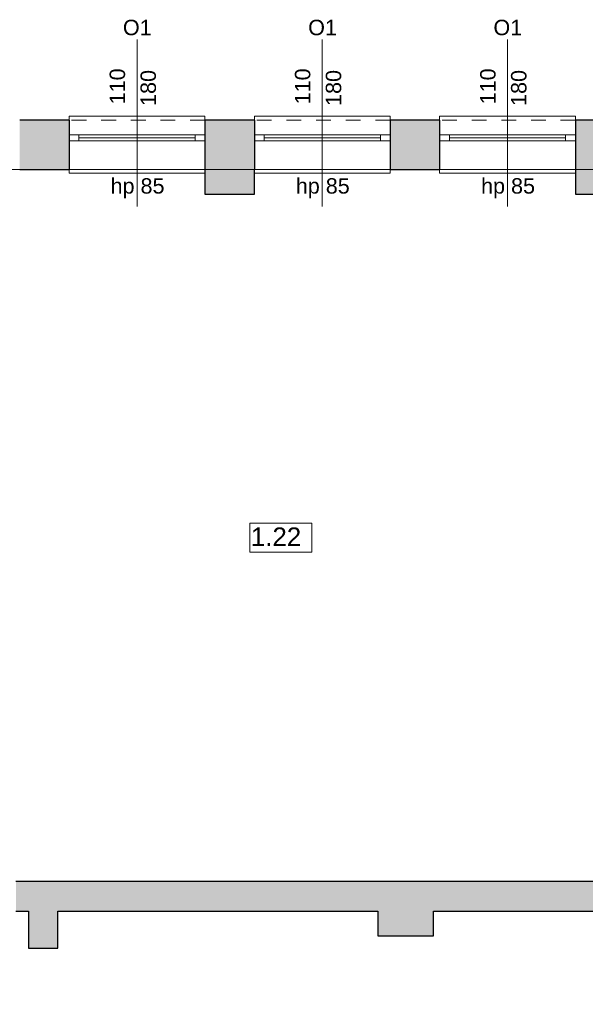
# Model space of a CAD drawing. Header units: centimetres. Extents: x -25572 to 23555, y -2435 to 15405.
# Tile 22 of 134: x 9323 to 9781, y -110 to 687. Entities that reach past the tile are written whole.
import ezdxf

# ---------------------------------------------------------------- set-up
doc = ezdxf.new("R2010")
doc.units = ezdxf.units.CM
doc.header["$MEASUREMENT"] = 0
doc.linetypes.add('Przerywana', pattern=[24, 12, -12])
for name, color, linetype, lineweight in [('Nowe_210-A Pomieszczenia_Nr_pióra__41', 7, 'Continuous', 15), ('Nowe_220-A Ściany_Nr_pióra__19', 255, 'Continuous', 0), ('Nowe_220-A Ściany_Nr_pióra__23', 7, 'Continuous', 15), ('Nowe_220-A Ściany_Nr_pióra__27', 7, 'Continuous', 25), ('Nowe_220-A Ściany_Nr_pióra__3', 7, 'Continuous', 13), ('Nowe_220-A Ściany_Nr_pióra__7', 7, 'Continuous', 13), ('Nowe_450-K Stropy_Nr_pióra__89', 7, 'Continuous', 13)]:
    doc.layers.add(name, color=color, linetype=linetype, lineweight=lineweight)
doc.layers.add('Nowe_220-A Ściany_Nr_pióra__45', color=7, linetype='Continuous', lineweight=15, true_color=0x40a5ff)
doc.styles.add('STYL_AUTOMATYCZNY_6', font='arial.ttf')

msp = doc.modelspace()

# ---------------------------------------------------------------- hatches: boundary and pattern name
at = {"layer": 'Nowe_220-A Ściany_Nr_pióra__19', "linetype": 'Continuous', "lineweight": 0}
for points in [[(9323.38, 606), (9323.38, 566), (9363.38, 566), (9363.38, 606)], [(9473.38, 606), (9473.38, 546), (9513.38, 546), (9513.38, 606)], [(9623.38, 606), (9623.38, 566), (9663.38, 566), (9663.38, 606)], [(9773.38, 606), (9773.38, 546), (9813.38, 546), (9813.38, 606)], [(9320.35, -35), (10256.76, -35), (10256.76, -11), (9320.35, -11)], [(9330.38, -35), (9330.38, -65), (9354.38, -65), (9354.38, -35)], [(9613.38, -35), (9613.38, -55), (9658.38, -55), (9658.38, -35)]]:
    msp.add_hatch(color=255, dxfattribs=at).paths.add_polyline_path(points)

# ---------------------------------------------------------------- linework, layer by layer
at = {"layer": 'Nowe_210-A Pomieszczenia_Nr_pióra__41', "color": 7, "linetype": 'Continuous', "lineweight": 15}
for p, q in [((9509.74, 279.35), (9559.78, 279.35)), ((9509.74, 255.78), (9509.74, 279.35)), ((9559.78, 279.35), (9559.78, 255.78)), ((9559.78, 255.78), (9509.74, 255.78))]:
    msp.add_line(p, q, dxfattribs=at)
at = {"layer": 'Nowe_220-A Ściany_Nr_pióra__23', "color": 7, "linetype": 'Continuous', "lineweight": 15}
for p, q in [((9363.38, 594), (9371.38, 594)), ((9371.38, 594), (9371.38, 589)), ((9465.38, 589), (9465.38, 594)), ((9465.38, 594), (9473.38, 594)), ((9513.38, 594), (9521.38, 594)), ((9521.38, 594), (9521.38, 589)), ((9615.38, 589), (9615.38, 594)), ((9615.38, 594), (9623.38, 594)), ((9663.38, 594), (9671.38, 594)), ((9671.38, 594), (9671.38, 589)), ((9765.38, 589), (9765.38, 594)), ((9765.38, 594), (9773.38, 594)), ((9371.38, 589), (9363.38, 589)), ((9473.38, 589), (9465.38, 589)), ((9521.38, 589), (9513.38, 589)), ((9623.38, 589), (9615.38, 589)), ((9671.38, 589), (9663.38, 589)), ((9773.38, 589), (9765.38, 589))]:
    msp.add_line(p, q, dxfattribs=at)
at = {"layer": 'Nowe_220-A Ściany_Nr_pióra__27', "color": 7, "linetype": 'Continuous', "lineweight": 25}
for p, q in [((9363.38, 606), (9363.38, 594)), ((9363.38, 606), (9363.38, 594)), ((9473.38, 606), (9473.38, 594)), ((9473.38, 606), (9473.38, 594)), ((9513.38, 606), (9513.38, 594)), ((9513.38, 606), (9513.38, 594)), ((9623.38, 606), (9623.38, 594)), ((9623.38, 606), (9623.38, 594)), ((9663.38, 606), (9663.38, 594)), ((9663.38, 606), (9663.38, 594)), ((9773.38, 606), (9773.38, 594)), ((9773.38, 606), (9773.38, 594)), ((9363.38, 594), (9363.38, 589)), ((9363.38, 594), (9363.38, 589)), ((9363.38, 594), (9363.38, 589)), ((9473.38, 594), (9473.38, 589)), ((9473.38, 594), (9473.38, 589)), ((9473.38, 594), (9473.38, 589)), ((9513.38, 594), (9513.38, 589)), ((9513.38, 594), (9513.38, 589)), ((9513.38, 594), (9513.38, 589)), ((9623.38, 594), (9623.38, 589)), ((9623.38, 594), (9623.38, 589)), ((9623.38, 594), (9623.38, 589)), ((9663.38, 594), (9663.38, 589)), ((9663.38, 594), (9663.38, 589)), ((9663.38, 594), (9663.38, 589)), ((9773.38, 594), (9773.38, 589)), ((9773.38, 594), (9773.38, 589)), ((9773.38, 594), (9773.38, 589)), ((9363.38, 589), (9363.38, 566)), ((9363.38, 589), (9363.38, 566)), ((9473.38, 589), (9473.38, 566)), ((9473.38, 589), (9473.38, 566)), ((9513.38, 589), (9513.38, 566)), ((9513.38, 589), (9513.38, 566)), ((9623.38, 589), (9623.38, 566)), ((9623.38, 589), (9623.38, 566)), ((9663.38, 589), (9663.38, 566)), ((9663.38, 589), (9663.38, 566)), ((9773.38, 589), (9773.38, 566)), ((9773.38, 589), (9773.38, 566))]:
    msp.add_line(p, q, dxfattribs=at)
for points in [[(9363.38, 606), (9323.38, 606)], [(9513.38, 606), (9473.38, 606)], [(9663.38, 606), (9623.38, 606)], [(9813.38, 606), (9773.38, 606)], [(9323.38, 566), (9363.38, 566)], [(9473.38, 566), (9473.38, 546)], [(9513.38, 546), (9513.38, 566)], [(9623.38, 566), (9663.38, 566)], [(9773.38, 566), (9773.38, 546)], [(9473.38, 546), (9513.38, 546)], [(9773.38, 546), (9813.38, 546)], [(10100.38, -11), (9320.35, -11)], [(9320.35, -35), (9330.38, -35)], [(9330.38, -35), (9330.38, -65)], [(9354.38, -65), (9354.38, -35)], [(9354.38, -35), (9613.38, -35)], [(9613.38, -35), (9613.38, -55)], [(9658.38, -55), (9658.38, -35)], [(9658.38, -35), (10256.76, -35)], [(9613.38, -55), (9658.38, -55)], [(9330.38, -65), (9354.38, -65)]]:
    msp.add_lwpolyline(points, dxfattribs=at)
at = {"layer": 'Nowe_220-A Ściany_Nr_pióra__3', "color": 7, "linetype": 'Continuous', "lineweight": 13}
for p, q in [((9473.38, 609), (9363.38, 609)), ((9363.38, 609), (9363.38, 606)), ((9473.38, 606), (9473.38, 609)), ((9623.38, 609), (9513.38, 609)), ((9513.38, 609), (9513.38, 606)), ((9623.38, 606), (9623.38, 609)), ((9773.38, 609), (9663.38, 609)), ((9663.38, 609), (9663.38, 606)), ((9773.38, 606), (9773.38, 609)), ((9371.38, 594), (9465.38, 594)), ((9465.38, 591.5), (9371.38, 591.5)), ((9521.38, 594), (9615.38, 594)), ((9615.38, 591.5), (9521.38, 591.5)), ((9671.38, 594), (9765.38, 594)), ((9765.38, 591.5), (9671.38, 591.5)), ((9465.38, 589), (9371.38, 589)), ((9615.38, 589), (9521.38, 589)), ((9765.38, 589), (9671.38, 589)), ((9363.38, 563), (9363.38, 566)), ((9473.38, 563), (9363.38, 563)), ((9473.38, 566), (9473.38, 563)), ((9513.38, 563), (9513.38, 566)), ((9623.38, 563), (9513.38, 563)), ((9623.38, 566), (9623.38, 563)), ((9663.38, 563), (9663.38, 566)), ((9773.38, 563), (9663.38, 563)), ((9773.38, 566), (9773.38, 563))]:
    msp.add_line(p, q, dxfattribs=at)
at = {"layer": 'Nowe_220-A Ściany_Nr_pióra__3', "color": 7, "linetype": 'Przerywana', "lineweight": 13}
for p, q in [((9473.38, 606), (9363.38, 606)), ((9623.38, 606), (9513.38, 606)), ((9773.38, 606), (9663.38, 606)), ((9473.38, 566), (9363.38, 566)), ((9623.38, 566), (9513.38, 566)), ((9773.38, 566), (9663.38, 566))]:
    msp.add_line(p, q, dxfattribs=at)
at = {"layer": 'Nowe_220-A Ściany_Nr_pióra__45', "color": 161, "linetype": 'Continuous', "lineweight": 15, "true_color": 0x40a5ff}
for p, q in [((9418.38, 671.18), (9418.38, 536)), ((9568.38, 671.18), (9568.38, 536)), ((9718.38, 671.18), (9718.38, 536))]:
    msp.add_line(p, q, dxfattribs=at)
at = {"layer": 'Nowe_450-K Stropy_Nr_pióra__89', "color": 7, "linetype": 'Continuous', "lineweight": 13}
for points in [[(6369.38, -610), (10868.76, -610), (10868.76, -11), (10901.38, -11), (10901.38, 566), (6369.38, 566)], [(6369.38, -610), (10868.76, -610), (10868.76, -11), (10901.38, -11), (10901.38, 566), (6369.38, 566)], [(6369.38, 566), (6369.38, -610), (10868.76, -610), (10868.76, -11), (10901.38, -11), (10901.38, 566)]]:
    msp.add_lwpolyline(points, close=True, dxfattribs=at)

# ---------------------------------------------------------------- texts
at = {"layer": 'Nowe_210-A Pomieszczenia_Nr_pióra__41', "color": 7, "linetype": 'Continuous', "lineweight": 15, "insert": (9534.76, 275.92), "char_height": 15, "attachment_point": 2, "style": 'STYL_AUTOMATYCZNY_6'}
msp.add_mtext('\\A1;{\\pqc;\\pt0,25;\\fArial|b0|i0|c238|p0;\\W1.000000;1.22\\fArial|b0|i0|c238|p0;\\W1.000000;\\A1{\\H.66x;\\S^  ;}\\fArial|b0|i0|c238|p0;\\W1.000000;\\fArial|b0|i0|c238|p0;\\W1.000000;\\A1{\\H.66x;\\S^  ;}}', dxfattribs=at)
at = {"layer": 'Nowe_220-A Ściany_Nr_pióra__7', "color": 7, "linetype": 'Continuous', "lineweight": 13, "char_height": 12.5, "attachment_point": 7, "style": 'STYL_AUTOMATYCZNY_6'}
for s, insert in [('\\A1;{\\pql;\\pt0;\\fArial|b0|i0|c238|p0;\\W1.000000;O1\\fArial|b0|i0|c238|p0;\\W1.000000;\\fArial|b0|i0|c238|p0;\\W1.000000;\\fArial|b0|i0|c238|p0;\\W1.000000;}', (9406.94, 674.54)), ('\\A1;{\\pql;\\pt0;\\fArial|b0|i0|c238|p0;\\W1.000000;O1\\fArial|b0|i0|c238|p0;\\W1.000000;\\fArial|b0|i0|c238|p0;\\W1.000000;\\fArial|b0|i0|c238|p0;\\W1.000000;}', (9556.94, 674.54)), ('\\A1;{\\pql;\\pt0;\\fArial|b0|i0|c238|p0;\\W1.000000;O1\\fArial|b0|i0|c238|p0;\\W1.000000;\\fArial|b0|i0|c238|p0;\\W1.000000;\\fArial|b0|i0|c238|p0;\\W1.000000;}', (9706.94, 674.54)), ('\\A1;{\\pql;\\pt0;\\fArial|b0|i0|c238|p0;\\W1.000000;hp 85\\fArial|b0|i0|c238|p0;\\W1.000000;\\A1{\\H.66x;\\S^  ;}\\fArial|b0|i0|c238|p0;\\W1.000000;\\fArial|b0|i0|c238|p0;\\W1.000000;}', (9396.93, 542.59)), ('\\A1;{\\pql;\\pt0;\\fArial|b0|i0|c238|p0;\\W1.000000;hp 85\\fArial|b0|i0|c238|p0;\\W1.000000;\\A1{\\H.66x;\\S^  ;}\\fArial|b0|i0|c238|p0;\\W1.000000;\\fArial|b0|i0|c238|p0;\\W1.000000;}', (9546.93, 542.59)), ('\\A1;{\\pql;\\pt0;\\fArial|b0|i0|c238|p0;\\W1.000000;hp 85\\fArial|b0|i0|c238|p0;\\W1.000000;\\A1{\\H.66x;\\S^  ;}\\fArial|b0|i0|c238|p0;\\W1.000000;\\fArial|b0|i0|c238|p0;\\W1.000000;}', (9696.93, 542.59))]:
    msp.add_mtext(s, dxfattribs=dict(at, insert=insert))
at = {"layer": 'Nowe_220-A Ściany_Nr_pióra__7', "color": 7, "linetype": 'Continuous', "lineweight": 13, "char_height": 12.5, "attachment_point": 7, "rotation": 90, "style": 'STYL_AUTOMATYCZNY_6'}
for s, insert in [('\\A1;{\\pql;\\pt0;\\fArial|b0|i0|c238|p0;\\W1.000000;110\\fArial|b0|i0|c238|p0;\\W1.000000;\\A1{\\H.66x;\\S^  ;}\\fArial|b0|i0|c238|p0;\\W1.000000;\\fArial|b0|i0|c238|p0;\\W1.000000;}', (9412.33, 618.67)), ('\\A1;{\\pql;\\pt0;\\fArial|b0|i0|c238|p0;\\W1.000000;180\\fArial|b0|i0|c238|p0;\\W1.000000;\\A1{\\H.66x;\\S^  ;}\\fArial|b0|i0|c238|p0;\\W1.000000;\\fArial|b0|i0|c238|p0;\\W1.000000;}', (9437.33, 617.4)), ('\\A1;{\\pql;\\pt0;\\fArial|b0|i0|c238|p0;\\W1.000000;110\\fArial|b0|i0|c238|p0;\\W1.000000;\\A1{\\H.66x;\\S^  ;}\\fArial|b0|i0|c238|p0;\\W1.000000;\\fArial|b0|i0|c238|p0;\\W1.000000;}', (9562.33, 618.67)), ('\\A1;{\\pql;\\pt0;\\fArial|b0|i0|c238|p0;\\W1.000000;180\\fArial|b0|i0|c238|p0;\\W1.000000;\\A1{\\H.66x;\\S^  ;}\\fArial|b0|i0|c238|p0;\\W1.000000;\\fArial|b0|i0|c238|p0;\\W1.000000;}', (9587.33, 617.4)), ('\\A1;{\\pql;\\pt0;\\fArial|b0|i0|c238|p0;\\W1.000000;110\\fArial|b0|i0|c238|p0;\\W1.000000;\\A1{\\H.66x;\\S^  ;}\\fArial|b0|i0|c238|p0;\\W1.000000;\\fArial|b0|i0|c238|p0;\\W1.000000;}', (9712.33, 618.67)), ('\\A1;{\\pql;\\pt0;\\fArial|b0|i0|c238|p0;\\W1.000000;180\\fArial|b0|i0|c238|p0;\\W1.000000;\\A1{\\H.66x;\\S^  ;}\\fArial|b0|i0|c238|p0;\\W1.000000;\\fArial|b0|i0|c238|p0;\\W1.000000;}', (9737.33, 617.4))]:
    msp.add_mtext(s, dxfattribs=dict(at, insert=insert))

doc.saveas('drawing.dxf')
